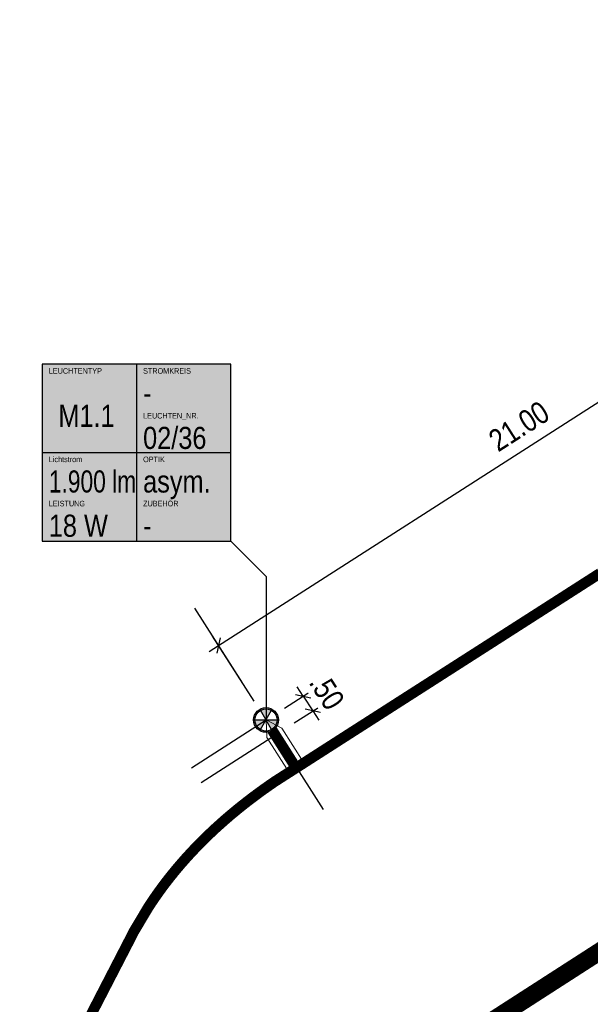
# Model space of a CAD drawing. Header units: metres. Extents: x 32339189 to 32339744, y 5702369 to 5702760.
# Tile 42 of 48: x 32339708 to 32339724, y 5702702 to 5702730. Entities that reach past the tile are written whole.
import ezdxf
from ezdxf.enums import TextEntityAlignment as Align

# ---------------------------------------------------------------- set-up
doc = ezdxf.new("R2010")
doc.units = ezdxf.units.M
doc.header["$MEASUREMENT"] = 0
doc.linetypes.add('19', pattern=[0.5, 0.25, -0.25])
for name, color, linetype in [('LRS-Kabel', 5, 'Continuous'), ('LRS_Bauabschnitte', 10, 'Continuous'), ('LRS_BEL_M1.1_Seidenweberleuchte', 10, 'Continuous'), ('LRS_BM', 7, 'Continuous'), ('LRS_Kodierungsfahne_M1.1', 41, 'Continuous'), ('LRS_Kodierungsfahnen', 7, 'Continuous')]:
    doc.layers.add(name, color=color, linetype=linetype)
doc.layers.add('LRS-Trasse und Kabelzugschächte', color=252, linetype='Continuous', lineweight=25)
doc.styles.add('lrs-1_0250', font='ARIALN.TTF', dxfattribs={"height": 0.625})
doc.styles.add('lrs-txt', font='ARIALN.TTF', dxfattribs={"height": 1})
doc.dimstyles.new('lrs_1_0250', dxfattribs={"dimtxt": 0.625, "dimasz": 0.3125, "dimexe": 0.3125, "dimexo": 0.625, "dimgap": 0.3125, "dimtad": 1, "dimzin": 5, "dimdsep": 46, "dimtxsty": 'lrs-1_0250', "dimblk1": 'OBLIQUE', "dimblk2": 'OBLIQUE', "dimsah": 1, "dimcen": -0.3125, "dimdle": 0.3125, "dimclrd": 256, "dimclre": 256, "dimclrt": 256, "dimadec": 0, "dimazin": 0, "dimtfac": 1, "dimtix": 1, "dimtmove": 2, "dimatfit": 3, "dimldrblk": 'OBLIQUE', "dimfxl": 1, "dimtolj": 1, "dimtzin": 5, "dimlwd": -1, "dimlwe": -1, "dimarcsym": 0})

# ---------------------------------------------------------------- blocks, each defined once
blk = doc.blocks.new('_OBLIQUE')
at = {"color": 0, "linetype": 'ByBlock'}
blk.add_line((-0.5, -0.5), (0.5, 0.5), dxfattribs=at)
blk = doc.blocks.new('*D59')
at = {"layer": 'DEFPOINTS', "color": 0}
for p in [(32339714.585, 5702710.047), (32339714.855, 5702709.625)]:
    blk.add_point(p, dxfattribs=at)
at = {"layer": 'LRS_BM'}
for p, q in [((32339715.112, 5702710.384), (32339715.901, 5702710.889)), ((32339715.638, 5702710.721), (32339715.469, 5702710.984)), ((32339715.638, 5702710.721), (32339715.908, 5702710.3)), ((32339715.381, 5702709.963), (32339716.171, 5702710.468)), ((32339715.908, 5702710.3), (32339716.076, 5702710.036))]:
    blk.add_line(p, q, dxfattribs=at)
at = {"layer": 'LRS_BM', "xscale": 0.3125, "yscale": 0.3125, "zscale": 0.3125}
for p, rotation in [((32339715.638, 5702710.721), 302.6348699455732), ((32339715.908, 5702710.3), 122.6348699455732)]:
    blk.add_blockref('_OBLIQUE', p, dxfattribs=dict(at, rotation=rotation))
at = {"layer": 'LRS_BM', "insert": (32339716.305, 5702710.851), "char_height": 0.625, "attachment_point": 5, "rotation": 302.6349, "style": 'lrs-1_0250', "bg_fill": 3, "box_fill_scale": 1.25, "bg_fill_color": 257, "bg_fill_transparency": 0}
blk.add_mtext('\\A1;.50', dxfattribs=at)
at = {"layer": 'DEFPOINTS', "color": 0}
blk.add_point((32339715.908, 5702710.3), dxfattribs=at)
blk = doc.blocks.new('*D60')
at = {"layer": 'DEFPOINTS', "color": 0}
for p in [(32339730.922, 5702723.477), (32339732.27, 5702721.371), (32339714.585, 5702710.047)]:
    blk.add_point(p, dxfattribs=at)
at = {"layer": 'LRS_BM'}
for p, q in [((32339712.974, 5702711.984), (32339731.185, 5702723.645)), ((32339731.933, 5702721.898), (32339730.753, 5702723.74)), ((32339714.248, 5702710.573), (32339713.068, 5702712.415))]:
    blk.add_line(p, q, dxfattribs=at)
at = {"layer": 'LRS_BM', "xscale": 0.3125, "yscale": 0.3125, "zscale": 0.3125}
for p, rotation in [((32339730.922, 5702723.477), 32.63371523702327), ((32339713.237, 5702712.152), 212.6337152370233)]:
    blk.add_blockref('_OBLIQUE', p, dxfattribs=dict(at, rotation=rotation))
at = {"layer": 'LRS_BM', "insert": (32339721.739, 5702718.346), "char_height": 0.625, "attachment_point": 5, "rotation": 32.6337, "style": 'lrs-1_0250', "bg_fill": 3, "box_fill_scale": 1.25, "bg_fill_color": 257, "bg_fill_transparency": 0}
blk.add_mtext('\\A1;21.00', dxfattribs=at)
blk = doc.blocks.new('*D96')
at = {"layer": 'DEFPOINTS', "color": 0}
for p in [(32339727.816, 5702705.605), (32339729.163, 5702703.499), (32339704.177, 5702690.473)]:
    blk.add_point(p, dxfattribs=at)
at = {"layer": 'LRS_BM'}
for p, q in [((32339728.153, 5702705.078), (32339729.332, 5702703.236)), ((32339705.262, 5702688.199), (32339729.427, 5702703.667)), ((32339704.514, 5702689.947), (32339705.693, 5702688.104))]:
    blk.add_line(p, q, dxfattribs=at)
at = {"layer": 'LRS_BM', "xscale": 0.3125, "yscale": 0.3125, "zscale": 0.3125}
for p, rotation in [((32339729.163, 5702703.499), 32.62368087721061), ((32339705.525, 5702688.368), 212.6236808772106)]:
    blk.add_blockref('_OBLIQUE', p, dxfattribs=dict(at, rotation=rotation))
at = {"layer": 'LRS_BM', "insert": (32339717.004, 5702696.465), "char_height": 0.625, "attachment_point": 5, "rotation": 32.6237, "style": 'lrs-1_0250', "bg_fill": 3, "box_fill_scale": 1.25, "bg_fill_color": 257, "bg_fill_transparency": 0}
blk.add_mtext('\\A1;28.07', dxfattribs=at)
blk = doc.blocks.new('LRS_Leuchte_01_1_250')
h = blk.add_hatch(color=256)
h.paths.add_polyline_path([(-0.5, 0, 1), (0.5, 0, 1)])
h.paths.add_polyline_path([(0.45, 0, -1), (-0.45, 0, -1)], flags=16)
h.paths.add_polyline_path([(0, 0), (0.225, 0.39, 0.267949), (-0.225, 0.39)], flags=16)
h.paths.add_polyline_path([(0, 0), (-0.45, 0, 0.267949), (-0.225, -0.39)], flags=0)
h.paths.add_polyline_path([(0.225, -0.39, 0.267949), (0.45, 0), (0, 0)], flags=16)
for p, q in [((-0.45, 0), (0.45, 0)), ((-0.225, -0.39), (0.225, 0.39)), ((0.225, -0.39), (-0.225, 0.39))]:
    blk.add_line(p, q)
for radius in [0.5, 0.45]:
    blk.add_circle((0, 0), radius)
blk = doc.blocks.new('LRS_LF_1_250')
blk.add_hatch(color=256).paths.add_polyline_path([(0, 0), (5.333, 0), (5.333, 5), (0, 5)])
at = {"color": 7}
for p, q in [((2.667, 5), (2.667, 0)), ((5.333, 2.5), (0, 2.5))]:
    blk.add_line(p, q, dxfattribs=at)
blk.add_lwpolyline([(0, 0), (5.333, 0), (5.333, 5), (0, 5)], close=True, dxfattribs=at)
at = {"color": 7, "style": 'lrs-txt'}
for tag, height, p in [('LEUCHTENTYP', 0.156, (0.187, 4.812)), ('STROMKREIS', 0.156, (2.854, 4.812)), ('F1', 0.625, (2.854, 4.188)), ('LEUCHTEN_NR.', 0.156, (2.854, 3.546)), ('00/00', 0.625, (2.854, 2.919)), ('LAMPEN', 0.156, (0.187, 2.312)), ('OPTIK', 0.156, (2.854, 2.312)), ('-', 0.625, (0.187, 1.688)), ('-', 0.625, (2.854, 1.688)), ('LEISTUNG', 0.156, (0.187, 1.062)), ('ZUBEHÖR', 0.156, (2.854, 1.062)), ('-W', 0.625, (0.187, 0.438)), ('-', 0.625, (2.854, 0.438))]:
    blk.add_attdef(tag, text='', height=height, dxfattribs=at).set_placement(p, align=Align.MIDDLE_LEFT)
blk.add_attdef('TYP', text='', height=0.625, dxfattribs=at).set_placement((1.253, 3.543), align=Align.MIDDLE_CENTER)

msp = doc.modelspace()

# ---------------------------------------------------------------- linework, layer by layer
at = {"layer": 'LRS-Trasse und Kabelzugschächte'}
msp.add_lwpolyline([(32339708.336, 5702699.2, 0.3, 0.3, 0), (32339710.763, 5702703.9, 0.3, 0.3, 0), (32339710.768, 5702703.908, 0.3, 0.3, 0), (32339710.772, 5702703.917, 0.3, 0.3, 0), (32339710.777, 5702703.925, 0.3, 0.3, 0), (32339710.781, 5702703.934, 0.3, 0.3, 0), (32339710.785, 5702703.943, 0.3, 0.3, 0), (32339710.79, 5702703.951, 0.3, 0.3, 0), (32339710.794, 5702703.96, 0.3, 0.3, 0), (32339710.798, 5702703.969, 0.3, 0.3, 0), (32339710.803, 5702703.977, 0.3, 0.3, 0), (32339710.807, 5702703.986, 0.3, 0.3, 0), (32339710.811, 5702703.995, 0.3, 0.3, 0), (32339710.816, 5702704.003, 0.3, 0.3, 0), (32339710.82, 5702704.012, 0.3, 0.3, 0), (32339710.824, 5702704.021, 0.3, 0.3, 0), (32339710.843, 5702704.059, 0.3, 0.3, 0), (32339711.262, 5702704.761, 0.3, 0.3, 0), (32339711.277, 5702704.783, 0.3, 0.3, 0), (32339711.285, 5702704.795, 0.3, 0.3, 0), (32339711.293, 5702704.808, 0.3, 0.3, 0), (32339711.301, 5702704.82, 0.3, 0.3, 0), (32339711.309, 5702704.832, 0.3, 0.3, 0), (32339711.317, 5702704.844, 0.3, 0.3, 0), (32339711.325, 5702704.857, 0.3, 0.3, 0), (32339711.333, 5702704.869, 0.3, 0.3, 0), (32339711.341, 5702704.881, 0.3, 0.3, 0), (32339711.349, 5702704.893, 0.3, 0.3, 0), (32339711.358, 5702704.905, 0.3, 0.3, 0), (32339711.366, 5702704.918, 0.3, 0.3, 0), (32339711.374, 5702704.93, 0.3, 0.3, 0), (32339711.382, 5702704.942, 0.3, 0.3, 0), (32339711.39, 5702704.954, 0.3, 0.3, 0), (32339711.399, 5702704.966, 0.3, 0.3, 0), (32339711.407, 5702704.978, 0.3, 0.3, 0), (32339711.415, 5702704.99, 0.3, 0.3, 0), (32339711.424, 5702705.003, 0.3, 0.3, 0), (32339711.432, 5702705.015, 0.3, 0.3, 0), (32339711.44, 5702705.027, 0.3, 0.3, 0), (32339711.449, 5702705.039, 0.3, 0.3, 0), (32339711.457, 5702705.051, 0.3, 0.3, 0), (32339711.466, 5702705.063, 0.3, 0.3, 0), (32339711.474, 5702705.075, 0.3, 0.3, 0), (32339711.483, 5702705.087, 0.3, 0.3, 0), (32339711.491, 5702705.099, 0.3, 0.3, 0), (32339711.499, 5702705.111, 0.3, 0.3, 0), (32339711.508, 5702705.123, 0.3, 0.3, 0), (32339711.517, 5702705.135, 0.3, 0.3, 0), (32339711.525, 5702705.147, 0.3, 0.3, 0), (32339711.534, 5702705.159, 0.3, 0.3, 0), (32339711.542, 5702705.171, 0.3, 0.3, 0), (32339711.551, 5702705.183, 0.3, 0.3, 0), (32339711.559, 5702705.195, 0.3, 0.3, 0), (32339711.568, 5702705.207, 0.3, 0.3, 0), (32339711.577, 5702705.219, 0.3, 0.3, 0), (32339711.585, 5702705.231, 0.3, 0.3, 0), (32339711.594, 5702705.243, 0.3, 0.3, 0), (32339711.603, 5702705.255, 0.3, 0.3, 0), (32339711.612, 5702705.267, 0.3, 0.3, 0), (32339711.62, 5702705.279, 0.3, 0.3, 0), (32339711.629, 5702705.291, 0.3, 0.3, 0), (32339711.638, 5702705.303, 0.3, 0.3, 0), (32339711.647, 5702705.315, 0.3, 0.3, 0), (32339711.656, 5702705.327, 0.3, 0.3, 0), (32339711.664, 5702705.339, 0.3, 0.3, 0), (32339711.673, 5702705.35, 0.3, 0.3, 0), (32339711.682, 5702705.362, 0.3, 0.3, 0), (32339711.691, 5702705.374, 0.3, 0.3, 0), (32339711.7, 5702705.386, 0.3, 0.3, 0), (32339711.709, 5702705.398, 0.3, 0.3, 0), (32339711.718, 5702705.41, 0.3, 0.3, 0), (32339711.727, 5702705.422, 0.3, 0.3, 0), (32339711.736, 5702705.433, 0.3, 0.3, 0), (32339711.745, 5702705.445, 0.3, 0.3, 0), (32339711.754, 5702705.457, 0.3, 0.3, 0), (32339711.763, 5702705.469, 0.3, 0.3, 0), (32339711.772, 5702705.481, 0.3, 0.3, 0), (32339711.781, 5702705.492, 0.3, 0.3, 0), (32339711.79, 5702705.504, 0.3, 0.3, 0), (32339711.799, 5702705.516, 0.3, 0.3, 0), (32339711.809, 5702705.528, 0.3, 0.3, 0), (32339711.818, 5702705.539, 0.3, 0.3, 0), (32339711.827, 5702705.551, 0.3, 0.3, 0), (32339711.836, 5702705.563, 0.3, 0.3, 0), (32339711.845, 5702705.575, 0.3, 0.3, 0), (32339711.855, 5702705.586, 0.3, 0.3, 0), (32339711.864, 5702705.598, 0.3, 0.3, 0), (32339711.873, 5702705.61, 0.3, 0.3, 0), (32339711.882, 5702705.621, 0.3, 0.3, 0), (32339711.892, 5702705.633, 0.3, 0.3, 0), (32339711.901, 5702705.645, 0.3, 0.3, 0), (32339711.91, 5702705.656, 0.3, 0.3, 0), (32339711.92, 5702705.668, 0.3, 0.3, 0), (32339711.929, 5702705.68, 0.3, 0.3, 0), (32339711.939, 5702705.691, 0.3, 0.3, 0), (32339711.948, 5702705.703, 0.3, 0.3, 0), (32339711.958, 5702705.715, 0.3, 0.3, 0), (32339711.967, 5702705.726, 0.3, 0.3, 0), (32339711.976, 5702705.738, 0.3, 0.3, 0), (32339711.986, 5702705.749, 0.3, 0.3, 0), (32339711.996, 5702705.761, 0.3, 0.3, 0), (32339712.005, 5702705.773, 0.3, 0.3, 0), (32339712.015, 5702705.784, 0.3, 0.3, 0), (32339712.024, 5702705.796, 0.3, 0.3, 0), (32339712.034, 5702705.807, 0.3, 0.3, 0), (32339712.043, 5702705.819, 0.3, 0.3, 0), (32339712.053, 5702705.83, 0.3, 0.3, 0), (32339712.063, 5702705.842, 0.3, 0.3, 0), (32339712.072, 5702705.853, 0.3, 0.3, 0), (32339712.082, 5702705.865, 0.3, 0.3, 0), (32339712.092, 5702705.876, 0.3, 0.3, 0), (32339712.102, 5702705.888, 0.3, 0.3, 0), (32339712.111, 5702705.899, 0.3, 0.3, 0), (32339712.121, 5702705.911, 0.3, 0.3, 0), (32339712.131, 5702705.922, 0.3, 0.3, 0), (32339712.141, 5702705.934, 0.3, 0.3, 0), (32339712.15, 5702705.945, 0.3, 0.3, 0), (32339712.16, 5702705.957, 0.3, 0.3, 0), (32339712.17, 5702705.968, 0.3, 0.3, 0), (32339712.18, 5702705.98, 0.3, 0.3, 0), (32339712.19, 5702705.991, 0.3, 0.3, 0), (32339712.2, 5702706.003, 0.3, 0.3, 0), (32339712.21, 5702706.014, 0.3, 0.3, 0), (32339712.22, 5702706.025, 0.3, 0.3, 0), (32339712.23, 5702706.037, 0.3, 0.3, 0), (32339712.24, 5702706.048, 0.3, 0.3, 0), (32339712.25, 5702706.06, 0.3, 0.3, 0), (32339712.26, 5702706.071, 0.3, 0.3, 0), (32339712.27, 5702706.082, 0.3, 0.3, 0), (32339712.28, 5702706.094, 0.3, 0.3, 0), (32339712.29, 5702706.105, 0.3, 0.3, 0), (32339712.3, 5702706.116, 0.3, 0.3, 0), (32339712.31, 5702706.128, 0.3, 0.3, 0), (32339712.32, 5702706.139, 0.3, 0.3, 0), (32339712.331, 5702706.15, 0.3, 0.3, 0), (32339712.341, 5702706.162, 0.3, 0.3, 0), (32339712.351, 5702706.173, 0.3, 0.3, 0), (32339712.361, 5702706.184, 0.3, 0.3, 0), (32339712.372, 5702706.195, 0.3, 0.3, 0), (32339712.382, 5702706.207, 0.3, 0.3, 0), (32339712.392, 5702706.218, 0.3, 0.3, 0), (32339712.402, 5702706.229, 0.3, 0.3, 0), (32339712.413, 5702706.241, 0.3, 0.3, 0), (32339712.423, 5702706.252, 0.3, 0.3, 0), (32339712.433, 5702706.263, 0.3, 0.3, 0), (32339712.444, 5702706.274, 0.3, 0.3, 0), (32339712.454, 5702706.285, 0.3, 0.3, 0), (32339712.465, 5702706.297, 0.3, 0.3, 0), (32339712.475, 5702706.308, 0.3, 0.3, 0), (32339712.485, 5702706.319, 0.3, 0.3, 0), (32339712.496, 5702706.33, 0.3, 0.3, 0), (32339712.506, 5702706.341, 0.3, 0.3, 0), (32339712.517, 5702706.353, 0.3, 0.3, 0), (32339712.528, 5702706.364, 0.3, 0.3, 0), (32339712.538, 5702706.375, 0.3, 0.3, 0), (32339712.549, 5702706.386, 0.3, 0.3, 0), (32339712.559, 5702706.397, 0.3, 0.3, 0), (32339712.57, 5702706.408, 0.3, 0.3, 0), (32339712.58, 5702706.42, 0.3, 0.3, 0), (32339712.591, 5702706.431, 0.3, 0.3, 0), (32339712.602, 5702706.442, 0.3, 0.3, 0), (32339712.612, 5702706.453, 0.3, 0.3, 0), (32339712.623, 5702706.464, 0.3, 0.3, 0), (32339712.634, 5702706.475, 0.3, 0.3, 0), (32339712.645, 5702706.486, 0.3, 0.3, 0), (32339712.655, 5702706.497, 0.3, 0.3, 0), (32339712.666, 5702706.508, 0.3, 0.3, 0), (32339712.677, 5702706.519, 0.3, 0.3, 0), (32339712.688, 5702706.53, 0.3, 0.3, 0), (32339712.699, 5702706.541, 0.3, 0.3, 0), (32339712.71, 5702706.552, 0.3, 0.3, 0), (32339712.72, 5702706.563, 0.3, 0.3, 0), (32339712.731, 5702706.574, 0.3, 0.3, 0), (32339712.742, 5702706.585, 0.3, 0.3, 0), (32339712.753, 5702706.596, 0.3, 0.3, 0), (32339712.764, 5702706.607, 0.3, 0.3, 0), (32339712.775, 5702706.618, 0.3, 0.3, 0), (32339712.786, 5702706.629, 0.3, 0.3, 0), (32339712.797, 5702706.64, 0.3, 0.3, 0), (32339712.808, 5702706.651, 0.3, 0.3, 0), (32339712.819, 5702706.662, 0.3, 0.3, 0), (32339712.83, 5702706.673, 0.3, 0.3, 0), (32339712.841, 5702706.684, 0.3, 0.3, 0), (32339712.852, 5702706.695, 0.3, 0.3, 0), (32339712.864, 5702706.706, 0.3, 0.3, 0), (32339712.875, 5702706.717, 0.3, 0.3, 0), (32339712.886, 5702706.728, 0.3, 0.3, 0), (32339712.897, 5702706.739, 0.3, 0.3, 0), (32339712.908, 5702706.75, 0.3, 0.3, 0), (32339712.92, 5702706.76, 0.3, 0.3, 0), (32339712.931, 5702706.771, 0.3, 0.3, 0), (32339712.942, 5702706.782, 0.3, 0.3, 0), (32339712.953, 5702706.793, 0.3, 0.3, 0), (32339712.965, 5702706.804, 0.3, 0.3, 0), (32339712.976, 5702706.815, 0.3, 0.3, 0), (32339712.987, 5702706.826, 0.3, 0.3, 0), (32339712.999, 5702706.836, 0.3, 0.3, 0), (32339713.01, 5702706.847, 0.3, 0.3, 0), (32339713.022, 5702706.858, 0.3, 0.3, 0), (32339713.033, 5702706.869, 0.3, 0.3, 0), (32339713.044, 5702706.88, 0.3, 0.3, 0), (32339713.056, 5702706.89, 0.3, 0.3, 0), (32339713.067, 5702706.901, 0.3, 0.3, 0), (32339713.079, 5702706.912, 0.3, 0.3, 0), (32339713.09, 5702706.923, 0.3, 0.3, 0), (32339713.102, 5702706.933, 0.3, 0.3, 0), (32339713.113, 5702706.944, 0.3, 0.3, 0), (32339713.125, 5702706.955, 0.3, 0.3, 0), (32339713.137, 5702706.966, 0.3, 0.3, 0), (32339713.148, 5702706.976, 0.3, 0.3, 0), (32339713.16, 5702706.987, 0.3, 0.3, 0), (32339713.172, 5702706.998, 0.3, 0.3, 0), (32339713.183, 5702707.008, 0.3, 0.3, 0), (32339713.195, 5702707.019, 0.3, 0.3, 0), (32339713.207, 5702707.03, 0.3, 0.3, 0), (32339713.218, 5702707.041, 0.3, 0.3, 0), (32339713.23, 5702707.051, 0.3, 0.3, 0), (32339713.242, 5702707.062, 0.3, 0.3, 0), (32339713.254, 5702707.072, 0.3, 0.3, 0), (32339713.266, 5702707.083, 0.3, 0.3, 0), (32339713.277, 5702707.094, 0.3, 0.3, 0), (32339713.289, 5702707.104, 0.3, 0.3, 0), (32339713.301, 5702707.115, 0.3, 0.3, 0), (32339713.313, 5702707.126, 0.3, 0.3, 0), (32339713.325, 5702707.136, 0.3, 0.3, 0), (32339713.337, 5702707.147, 0.3, 0.3, 0), (32339713.349, 5702707.157, 0.3, 0.3, 0), (32339713.361, 5702707.168, 0.3, 0.3, 0), (32339713.373, 5702707.179, 0.3, 0.3, 0), (32339713.385, 5702707.189, 0.3, 0.3, 0), (32339713.397, 5702707.2, 0.3, 0.3, 0), (32339713.409, 5702707.21, 0.3, 0.3, 0), (32339713.421, 5702707.221, 0.3, 0.3, 0), (32339713.433, 5702707.231, 0.3, 0.3, 0), (32339713.445, 5702707.242, 0.3, 0.3, 0), (32339713.457, 5702707.252, 0.3, 0.3, 0), (32339713.469, 5702707.263, 0.3, 0.3, 0), (32339713.482, 5702707.273, 0.3, 0.3, 0), (32339713.494, 5702707.284, 0.3, 0.3, 0), (32339713.506, 5702707.294, 0.3, 0.3, 0), (32339713.518, 5702707.305, 0.3, 0.3, 0), (32339713.531, 5702707.315, 0.3, 0.3, 0), (32339713.543, 5702707.326, 0.3, 0.3, 0), (32339713.555, 5702707.336, 0.3, 0.3, 0), (32339713.567, 5702707.347, 0.3, 0.3, 0), (32339713.58, 5702707.357, 0.3, 0.3, 0), (32339713.592, 5702707.367, 0.3, 0.3, 0), (32339713.604, 5702707.378, 0.3, 0.3, 0), (32339713.617, 5702707.388, 0.3, 0.3, 0), (32339713.629, 5702707.399, 0.3, 0.3, 0), (32339713.642, 5702707.409, 0.3, 0.3, 0), (32339713.654, 5702707.419, 0.3, 0.3, 0), (32339713.667, 5702707.43, 0.3, 0.3, 0), (32339713.679, 5702707.44, 0.3, 0.3, 0), (32339713.692, 5702707.45, 0.3, 0.3, 0), (32339713.704, 5702707.461, 0.3, 0.3, 0), (32339713.717, 5702707.471, 0.3, 0.3, 0), (32339713.729, 5702707.482, 0.3, 0.3, 0), (32339713.742, 5702707.492, 0.3, 0.3, 0), (32339713.754, 5702707.502, 0.3, 0.3, 0), (32339713.767, 5702707.512, 0.3, 0.3, 0), (32339713.78, 5702707.523, 0.3, 0.3, 0), (32339713.792, 5702707.533, 0.3, 0.3, 0), (32339713.805, 5702707.543, 0.3, 0.3, 0), (32339713.818, 5702707.554, 0.3, 0.3, 0), (32339713.831, 5702707.564, 0.3, 0.3, 0), (32339713.843, 5702707.574, 0.3, 0.3, 0), (32339713.856, 5702707.584, 0.3, 0.3, 0), (32339713.869, 5702707.595, 0.3, 0.3, 0), (32339713.882, 5702707.605, 0.3, 0.3, 0), (32339713.894, 5702707.615, 0.3, 0.3, 0), (32339713.907, 5702707.625, 0.3, 0.3, 0), (32339713.92, 5702707.636, 0.3, 0.3, 0), (32339713.933, 5702707.646, 0.3, 0.3, 0), (32339713.946, 5702707.656, 0.3, 0.3, 0), (32339713.959, 5702707.666, 0.3, 0.3, 0), (32339713.972, 5702707.676, 0.3, 0.3, 0), (32339713.985, 5702707.687, 0.3, 0.3, 0), (32339713.998, 5702707.697, 0.3, 0.3, 0), (32339714.011, 5702707.707, 0.3, 0.3, 0), (32339714.024, 5702707.717, 0.3, 0.3, 0), (32339714.037, 5702707.727, 0.3, 0.3, 0), (32339714.05, 5702707.737, 0.3, 0.3, 0), (32339714.063, 5702707.747, 0.3, 0.3, 0), (32339714.076, 5702707.758, 0.3, 0.3, 0), (32339714.089, 5702707.768, 0.3, 0.3, 0), (32339714.102, 5702707.778, 0.3, 0.3, 0), (32339714.116, 5702707.788, 0.3, 0.3, 0), (32339714.129, 5702707.798, 0.3, 0.3, 0), (32339714.142, 5702707.808, 0.3, 0.3, 0), (32339714.155, 5702707.818, 0.3, 0.3, 0), (32339714.168, 5702707.828, 0.3, 0.3, 0), (32339714.182, 5702707.838, 0.3, 0.3, 0), (32339714.195, 5702707.848, 0.3, 0.3, 0), (32339714.208, 5702707.858, 0.3, 0.3, 0), (32339714.222, 5702707.868, 0.3, 0.3, 0), (32339714.235, 5702707.878, 0.3, 0.3, 0), (32339714.248, 5702707.888, 0.3, 0.3, 0), (32339714.262, 5702707.898, 0.3, 0.3, 0), (32339714.275, 5702707.908, 0.3, 0.3, 0), (32339714.289, 5702707.918, 0.3, 0.3, 0), (32339714.302, 5702707.928, 0.3, 0.3, 0), (32339714.315, 5702707.938, 0.3, 0.3, 0), (32339714.329, 5702707.948, 0.3, 0.3, 0), (32339714.342, 5702707.958, 0.3, 0.3, 0), (32339714.356, 5702707.968, 0.3, 0.3, 0), (32339714.369, 5702707.978, 0.3, 0.3, 0), (32339714.383, 5702707.988, 0.3, 0.3, 0), (32339714.397, 5702707.998, 0.3, 0.3, 0), (32339714.41, 5702708.008, 0.3, 0.3, 0), (32339714.424, 5702708.018, 0.3, 0.3, 0), (32339714.438, 5702708.028, 0.3, 0.3, 0), (32339714.451, 5702708.038, 0.3, 0.3, 0), (32339714.465, 5702708.047, 0.3, 0.3, 0), (32339714.479, 5702708.057, 0.3, 0.3, 0), (32339714.492, 5702708.067, 0.3, 0.3, 0), (32339714.506, 5702708.077, 0.3, 0.3, 0), (32339714.52, 5702708.087, 0.3, 0.3, 0), (32339714.534, 5702708.097, 0.3, 0.3, 0), (32339714.547, 5702708.107, 0.3, 0.3, 0), (32339714.561, 5702708.116, 0.3, 0.3, 0), (32339714.575, 5702708.126, 0.3, 0.3, 0), (32339714.589, 5702708.136, 0.3, 0.3, 0), (32339714.603, 5702708.146, 0.3, 0.3, 0), (32339714.617, 5702708.156, 0.3, 0.3, 0), (32339714.631, 5702708.165, 0.3, 0.3, 0), (32339714.645, 5702708.175, 0.3, 0.3, 0), (32339714.659, 5702708.185, 0.3, 0.3, 0), (32339714.673, 5702708.195, 0.3, 0.3, 0), (32339714.687, 5702708.205, 0.3, 0.3, 0), (32339714.701, 5702708.214, 0.3, 0.3, 0), (32339714.715, 5702708.224, 0.3, 0.3, 0), (32339714.729, 5702708.234, 0.3, 0.3, 0), (32339714.743, 5702708.243, 0.3, 0.3, 0), (32339714.757, 5702708.253, 0.3, 0.3, 0), (32339714.771, 5702708.263, 0.3, 0.3, 0), (32339714.785, 5702708.273, 0.3, 0.3, 0), (32339714.799, 5702708.282, 0.3, 0.3, 0), (32339714.814, 5702708.292, 0.3, 0.3, 0), (32339714.828, 5702708.302, 0.3, 0.3, 0), (32339714.842, 5702708.311, 0.3, 0.3, 0), (32339714.853, 5702708.319, 0.3, 0.3, 0), (32339714.864, 5702708.325, 0.3, 0.3, 0), (32339715.111, 5702708.484, 0.3, 0.3, 0), (32339715.448, 5702708.699, 0.3, 0.3, 0), (32339717.093, 5702709.753, 0.3, 0.3, 0), (32339721.058, 5702712.29, 0.3, 0.3, 0), (32339723.04, 5702713.558, 0.3, 0.3, 0), (32339724.031, 5702714.193, 0.3, 0.3, 0)], format="xyseb", dxfattribs=at)
at = {"layer": 'LRS_Bauabschnitte', "color": 242, "linetype": '19', "ltscale": 20, "true_color": 0xcd2027, "const_width": 0.5}
msp.add_lwpolyline([(32339536.658, 5702614.05, -0.085654), (32339550.633, 5702606.583), (32339575.288, 5702621.06), (32339643.757, 5702664.928), (32339699.06, 5702700.333), (32339699.432, 5702711.639), (32339701.875, 5702711.601), (32339704.106, 5702758.471), (32339705.885, 5702760.122), (32339710.301, 5702755.207), (32339743.878, 5702716.283), (32339644.414, 5702652.272), (32339643.454, 5702623.445), (32339719.01, 5702620.012), (32339720.829, 5702617.931, -0.226268), (32339723.35, 5702611.538), (32339563.719, 5702467.599, -0.427839), (32339556.762, 5702468.024), (32339538.282, 5702489.209, -0.176825)], format="xyb", dxfattribs=at)

# ---------------------------------------------------------------- next in the draw order: dimensions: what is measured, and where the dimension line sits
at = {"layer": 'LRS_BM'}
for p1, p2, distance, picture, middle in [((32339714.585, 5702710.047), (32339714.855, 5702709.625), 1.25, '*D59', (32339716.305, 5702710.851)), ((32339704.177, 5702690.473), (32339727.816, 5702705.605), -2.5, '*D96', (32339717.004, 5702696.465))]:
    dim = msp.add_aligned_dim(p1=p1, p2=p2, distance=distance, dimstyle='lrs_1_0250', override={"dimtfill": 1}, dxfattribs=at)
    dim.commit()
    dim.dimension.update_dxf_attribs({"geometry": picture, "text_midpoint": middle})

# ---------------------------------------------------------------- next in the draw order: linework, layer by layer
at = {"layer": 'LRS-Trasse und Kabelzugschächte', "const_width": 0.3}
msp.add_lwpolyline([(32339714.76, 5702709.756), (32339715.36, 5702708.811)], dxfattribs=at)
at = {"layer": 'LRS_BM', "linetype": '19', "ltscale": 10}
for p, q in [((32339712.48, 5702708.698), (32339716.69, 5702711.395)), ((32339712.75, 5702708.277), (32339716.96, 5702710.974))]:
    msp.add_line(p, q, dxfattribs=at)

# ---------------------------------------------------------------- next in the draw order: dimensions: what is measured, and where the dimension line sits
at = {"layer": 'LRS_BM'}
dim = msp.add_aligned_dim(p1=(32339714.585, 5702710.047), p2=(32339732.27, 5702721.371), distance=2.5, dimstyle='lrs_1_0250', override={"dimtfill": 1}, dxfattribs=at)
dim.commit()
dim.dimension.update_dxf_attribs({"geometry": '*D60', "text_midpoint": (32339721.739, 5702718.346)})

# ---------------------------------------------------------------- next in the draw order: linework, layer by layer
at = {"layer": 'LRS-Kabel', "color": 4, "linetype": 'Continuous', "lineweight": 15}
msp.add_lwpolyline([(32339708.336, 5702699.2), (32339710.763, 5702703.9), (32339710.768, 5702703.908), (32339710.772, 5702703.917), (32339710.777, 5702703.925), (32339710.781, 5702703.934), (32339710.785, 5702703.943), (32339710.79, 5702703.951), (32339710.794, 5702703.96), (32339710.798, 5702703.969), (32339710.803, 5702703.977), (32339710.807, 5702703.986), (32339710.811, 5702703.995), (32339710.816, 5702704.003), (32339710.82, 5702704.012), (32339710.824, 5702704.021), (32339710.843, 5702704.059), (32339711.262, 5702704.761), (32339711.277, 5702704.783), (32339711.285, 5702704.795), (32339711.293, 5702704.808), (32339711.301, 5702704.82), (32339711.309, 5702704.832), (32339711.317, 5702704.844), (32339711.325, 5702704.857), (32339711.333, 5702704.869), (32339711.341, 5702704.881), (32339711.349, 5702704.893), (32339711.358, 5702704.905), (32339711.366, 5702704.918), (32339711.374, 5702704.93), (32339711.382, 5702704.942), (32339711.39, 5702704.954), (32339711.399, 5702704.966), (32339711.407, 5702704.978), (32339711.415, 5702704.99), (32339711.424, 5702705.003), (32339711.432, 5702705.015), (32339711.44, 5702705.027), (32339711.449, 5702705.039), (32339711.457, 5702705.051), (32339711.466, 5702705.063), (32339711.474, 5702705.075), (32339711.483, 5702705.087), (32339711.491, 5702705.099), (32339711.499, 5702705.111), (32339711.508, 5702705.123), (32339711.517, 5702705.135), (32339711.525, 5702705.147), (32339711.534, 5702705.159), (32339711.542, 5702705.171), (32339711.551, 5702705.183), (32339711.559, 5702705.195), (32339711.568, 5702705.207), (32339711.577, 5702705.219), (32339711.585, 5702705.231), (32339711.594, 5702705.243), (32339711.603, 5702705.255), (32339711.612, 5702705.267), (32339711.62, 5702705.279), (32339711.629, 5702705.291), (32339711.638, 5702705.303), (32339711.647, 5702705.315), (32339711.656, 5702705.327), (32339711.664, 5702705.339), (32339711.673, 5702705.35), (32339711.682, 5702705.362), (32339711.691, 5702705.374), (32339711.7, 5702705.386), (32339711.709, 5702705.398), (32339711.718, 5702705.41), (32339711.727, 5702705.422), (32339711.736, 5702705.433), (32339711.745, 5702705.445), (32339711.754, 5702705.457), (32339711.763, 5702705.469), (32339711.772, 5702705.481), (32339711.781, 5702705.492), (32339711.79, 5702705.504), (32339711.799, 5702705.516), (32339711.809, 5702705.528), (32339711.818, 5702705.539), (32339711.827, 5702705.551), (32339711.836, 5702705.563), (32339711.845, 5702705.575), (32339711.855, 5702705.586), (32339711.864, 5702705.598), (32339711.873, 5702705.61), (32339711.882, 5702705.621), (32339711.892, 5702705.633), (32339711.901, 5702705.645), (32339711.91, 5702705.656), (32339711.92, 5702705.668), (32339711.929, 5702705.68), (32339711.939, 5702705.691), (32339711.948, 5702705.703), (32339711.958, 5702705.715), (32339711.967, 5702705.726), (32339711.976, 5702705.738), (32339711.986, 5702705.749), (32339711.996, 5702705.761), (32339712.005, 5702705.773), (32339712.015, 5702705.784), (32339712.024, 5702705.796), (32339712.034, 5702705.807), (32339712.043, 5702705.819), (32339712.053, 5702705.83), (32339712.063, 5702705.842), (32339712.072, 5702705.853), (32339712.082, 5702705.865), (32339712.092, 5702705.876), (32339712.102, 5702705.888), (32339712.111, 5702705.899), (32339712.121, 5702705.911), (32339712.131, 5702705.922), (32339712.141, 5702705.934), (32339712.15, 5702705.945), (32339712.16, 5702705.957), (32339712.17, 5702705.968), (32339712.18, 5702705.98), (32339712.19, 5702705.991), (32339712.2, 5702706.003), (32339712.21, 5702706.014), (32339712.22, 5702706.025), (32339712.23, 5702706.037), (32339712.24, 5702706.048), (32339712.25, 5702706.06), (32339712.26, 5702706.071), (32339712.27, 5702706.082), (32339712.28, 5702706.094), (32339712.29, 5702706.105), (32339712.3, 5702706.116), (32339712.31, 5702706.128), (32339712.32, 5702706.139), (32339712.331, 5702706.15), (32339712.341, 5702706.162), (32339712.351, 5702706.173), (32339712.361, 5702706.184), (32339712.372, 5702706.195), (32339712.382, 5702706.207), (32339712.392, 5702706.218), (32339712.402, 5702706.229), (32339712.413, 5702706.241), (32339712.423, 5702706.252), (32339712.433, 5702706.263), (32339712.444, 5702706.274), (32339712.454, 5702706.285), (32339712.465, 5702706.297), (32339712.475, 5702706.308), (32339712.485, 5702706.319), (32339712.496, 5702706.33), (32339712.506, 5702706.341), (32339712.517, 5702706.353), (32339712.528, 5702706.364), (32339712.538, 5702706.375), (32339712.549, 5702706.386), (32339712.559, 5702706.397), (32339712.57, 5702706.408), (32339712.58, 5702706.42), (32339712.591, 5702706.431), (32339712.602, 5702706.442), (32339712.612, 5702706.453), (32339712.623, 5702706.464), (32339712.634, 5702706.475), (32339712.645, 5702706.486), (32339712.655, 5702706.497), (32339712.666, 5702706.508), (32339712.677, 5702706.519), (32339712.688, 5702706.53), (32339712.699, 5702706.541), (32339712.71, 5702706.552), (32339712.72, 5702706.563), (32339712.731, 5702706.574), (32339712.742, 5702706.585), (32339712.753, 5702706.596), (32339712.764, 5702706.607), (32339712.775, 5702706.618), (32339712.786, 5702706.629), (32339712.797, 5702706.64), (32339712.808, 5702706.651), (32339712.819, 5702706.662), (32339712.83, 5702706.673), (32339712.841, 5702706.684), (32339712.852, 5702706.695), (32339712.864, 5702706.706), (32339712.875, 5702706.717), (32339712.886, 5702706.728), (32339712.897, 5702706.739), (32339712.908, 5702706.75), (32339712.92, 5702706.76), (32339712.931, 5702706.771), (32339712.942, 5702706.782), (32339712.953, 5702706.793), (32339712.965, 5702706.804), (32339712.976, 5702706.815), (32339712.987, 5702706.826), (32339712.999, 5702706.836), (32339713.01, 5702706.847), (32339713.022, 5702706.858), (32339713.033, 5702706.869), (32339713.044, 5702706.88), (32339713.056, 5702706.89), (32339713.067, 5702706.901), (32339713.079, 5702706.912), (32339713.09, 5702706.923), (32339713.102, 5702706.933), (32339713.113, 5702706.944), (32339713.125, 5702706.955), (32339713.137, 5702706.966), (32339713.148, 5702706.976), (32339713.16, 5702706.987), (32339713.172, 5702706.998), (32339713.183, 5702707.008), (32339713.195, 5702707.019), (32339713.207, 5702707.03), (32339713.218, 5702707.041), (32339713.23, 5702707.051), (32339713.242, 5702707.062), (32339713.254, 5702707.072), (32339713.266, 5702707.083), (32339713.277, 5702707.094), (32339713.289, 5702707.104), (32339713.301, 5702707.115), (32339713.313, 5702707.126), (32339713.325, 5702707.136), (32339713.337, 5702707.147), (32339713.349, 5702707.157), (32339713.361, 5702707.168), (32339713.373, 5702707.179), (32339713.385, 5702707.189), (32339713.397, 5702707.2), (32339713.409, 5702707.21), (32339713.421, 5702707.221), (32339713.433, 5702707.231), (32339713.445, 5702707.242), (32339713.457, 5702707.252), (32339713.469, 5702707.263), (32339713.482, 5702707.273), (32339713.494, 5702707.284), (32339713.506, 5702707.294), (32339713.518, 5702707.305), (32339713.531, 5702707.315), (32339713.543, 5702707.326), (32339713.555, 5702707.336), (32339713.567, 5702707.347), (32339713.58, 5702707.357), (32339713.592, 5702707.367), (32339713.604, 5702707.378), (32339713.617, 5702707.388), (32339713.629, 5702707.399), (32339713.642, 5702707.409), (32339713.654, 5702707.419), (32339713.667, 5702707.43), (32339713.679, 5702707.44), (32339713.692, 5702707.45), (32339713.704, 5702707.461), (32339713.717, 5702707.471), (32339713.729, 5702707.482), (32339713.742, 5702707.492), (32339713.754, 5702707.502), (32339713.767, 5702707.512), (32339713.78, 5702707.523), (32339713.792, 5702707.533), (32339713.805, 5702707.543), (32339713.818, 5702707.554), (32339713.831, 5702707.564), (32339713.843, 5702707.574), (32339713.856, 5702707.584), (32339713.869, 5702707.595), (32339713.882, 5702707.605), (32339713.894, 5702707.615), (32339713.907, 5702707.625), (32339713.92, 5702707.636), (32339713.933, 5702707.646), (32339713.946, 5702707.656), (32339713.959, 5702707.666), (32339713.972, 5702707.676), (32339713.985, 5702707.687), (32339713.998, 5702707.697), (32339714.011, 5702707.707), (32339714.024, 5702707.717), (32339714.037, 5702707.727), (32339714.05, 5702707.737), (32339714.063, 5702707.747), (32339714.076, 5702707.758), (32339714.089, 5702707.768), (32339714.102, 5702707.778), (32339714.116, 5702707.788), (32339714.129, 5702707.798), (32339714.142, 5702707.808), (32339714.155, 5702707.818), (32339714.168, 5702707.828), (32339714.182, 5702707.838), (32339714.195, 5702707.848), (32339714.208, 5702707.858), (32339714.222, 5702707.868), (32339714.235, 5702707.878), (32339714.248, 5702707.888), (32339714.262, 5702707.898), (32339714.275, 5702707.908), (32339714.289, 5702707.918), (32339714.302, 5702707.928), (32339714.315, 5702707.938), (32339714.329, 5702707.948), (32339714.342, 5702707.958), (32339714.356, 5702707.968), (32339714.369, 5702707.978), (32339714.383, 5702707.988), (32339714.397, 5702707.998), (32339714.41, 5702708.008), (32339714.424, 5702708.018), (32339714.438, 5702708.028), (32339714.451, 5702708.038), (32339714.465, 5702708.047), (32339714.479, 5702708.057), (32339714.492, 5702708.067), (32339714.506, 5702708.077), (32339714.52, 5702708.087), (32339714.534, 5702708.097), (32339714.547, 5702708.107), (32339714.561, 5702708.116), (32339714.575, 5702708.126), (32339714.589, 5702708.136), (32339714.603, 5702708.146), (32339714.617, 5702708.156), (32339714.631, 5702708.165), (32339714.645, 5702708.175), (32339714.659, 5702708.185), (32339714.673, 5702708.195), (32339714.687, 5702708.205), (32339714.701, 5702708.214), (32339714.715, 5702708.224), (32339714.729, 5702708.234), (32339714.743, 5702708.243), (32339714.757, 5702708.253), (32339714.771, 5702708.263), (32339714.785, 5702708.273), (32339714.799, 5702708.282), (32339714.814, 5702708.292), (32339714.828, 5702708.302), (32339714.842, 5702708.311), (32339714.853, 5702708.319), (32339714.864, 5702708.325), (32339715.111, 5702708.484), (32339715.237, 5702708.565), (32339714.608, 5702709.547), (32339714.585, 5702710.047), (32339715.029, 5702709.817), (32339715.658, 5702708.834), (32339717.093, 5702709.753), (32339721.058, 5702712.29), (32339723.04, 5702713.558), (32339724.031, 5702714.193)], dxfattribs=at)
at = {"layer": 'LRS_BM', "linetype": '19', "ltscale": 10}
msp.add_line((32339712.562, 5702713.205), (32339716.203, 5702707.52), dxfattribs=at)
at = {"layer": 'LRS_Kodierungsfahne_M1.1', "color": 7}
msp.add_lwpolyline([(32339713.588, 5702715.098), (32339714.588, 5702714.098), (32339714.588, 5702710.048)], dxfattribs=at)

# ---------------------------------------------------------------- next in the draw order: block references
at = {"layer": 'LRS_BEL_M1.1_Seidenweberleuchte', "xscale": 0.7000000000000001, "yscale": 0.7000000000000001, "zscale": 0.7000000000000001}
msp.add_blockref('LRS_Leuchte_01_1_250', (32339714.585, 5702710.047), dxfattribs=at)
at = {"layer": 'LRS_Kodierungsfahne_M1.1'}
ref = msp.add_blockref('LRS_LF_1_250', (32339708.255, 5702715.098), dxfattribs=at)
ref.add_attrib('00/00', '02/36', dxfattribs={"layer": 'LRS_Kodierungsfahnen', "height": 0.625, "style": 'lrs-txt'}).set_placement((32339711.109, 5702718.018), align=Align.MIDDLE_LEFT)
ref.add_attrib('LEUCHTEN_NR.', 'LEUCHTEN_NR.', dxfattribs={"layer": 'LRS_Kodierungsfahnen', "height": 0.15625, "style": 'lrs-txt'}).set_placement((32339711.109, 5702718.644), align=Align.MIDDLE_LEFT)
ref.add_attrib('-', '-', dxfattribs={"layer": 'LRS_Kodierungsfahnen', "height": 0.625, "style": 'lrs-txt'}).set_placement((32339711.109, 5702715.536), align=Align.MIDDLE_LEFT)
ref.add_attrib('ZUBEHÖR', 'ZUBEHÖR', dxfattribs={"layer": 'LRS_Kodierungsfahnen', "height": 0.1562, "style": 'lrs-txt'}).set_placement((32339711.109, 5702716.161), align=Align.MIDDLE_LEFT)
ref.add_attrib('-W', '18 W', dxfattribs={"layer": 'LRS_Kodierungsfahnen', "height": 0.625, "style": 'lrs-txt'}).set_placement((32339708.443, 5702715.536), align=Align.MIDDLE_LEFT)
ref.add_attrib('LEISTUNG', 'LEISTUNG', dxfattribs={"layer": 'LRS_Kodierungsfahnen', "height": 0.1562, "style": 'lrs-txt'}).set_placement((32339708.443, 5702716.161), align=Align.MIDDLE_LEFT)
ref.add_attrib('-', '1.900 lm', dxfattribs={"layer": 'LRS_Kodierungsfahnen', "height": 0.625, "style": 'lrs-txt', "width": 0.9}).set_placement((32339708.443, 5702716.786), align=Align.MIDDLE_LEFT)
ref.add_attrib('LAMPEN', 'Lichtstrom', dxfattribs={"layer": 'LRS_Kodierungsfahnen', "height": 0.1562, "style": 'lrs-txt'}).set_placement((32339708.443, 5702717.411), align=Align.MIDDLE_LEFT)
ref.add_attrib('-', 'asym.', dxfattribs={"layer": 'LRS_Kodierungsfahnen', "height": 0.625, "style": 'lrs-txt'}).set_placement((32339711.109, 5702716.786), align=Align.MIDDLE_LEFT)
ref.add_attrib('OPTIK', 'OPTIK', dxfattribs={"layer": 'LRS_Kodierungsfahnen', "height": 0.1562, "style": 'lrs-txt'}).set_placement((32339711.109, 5702717.411), align=Align.MIDDLE_LEFT)
ref.add_attrib('F1', '-', dxfattribs={"layer": 'LRS_Kodierungsfahnen', "height": 0.625, "style": 'lrs-txt'}).set_placement((32339711.109, 5702719.286), align=Align.MIDDLE_LEFT)
ref.add_attrib('STROMKREIS', 'STROMKREIS', dxfattribs={"layer": 'LRS_Kodierungsfahnen', "height": 0.1562, "style": 'lrs-txt'}).set_placement((32339711.109, 5702719.911), align=Align.MIDDLE_LEFT)
ref.add_attrib('TYP', 'M1.1', dxfattribs={"layer": 'LRS_Kodierungsfahnen', "height": 0.625, "style": 'lrs-txt'}).set_placement((32339709.508, 5702718.641), align=Align.MIDDLE_CENTER)
ref.add_attrib('LEUCHTENTYP', 'LEUCHTENTYP', dxfattribs={"layer": 'LRS_Kodierungsfahnen', "height": 0.15625, "style": 'lrs-txt'}).set_placement((32339708.443, 5702719.911), align=Align.MIDDLE_LEFT)

doc.saveas('drawing.dxf')
